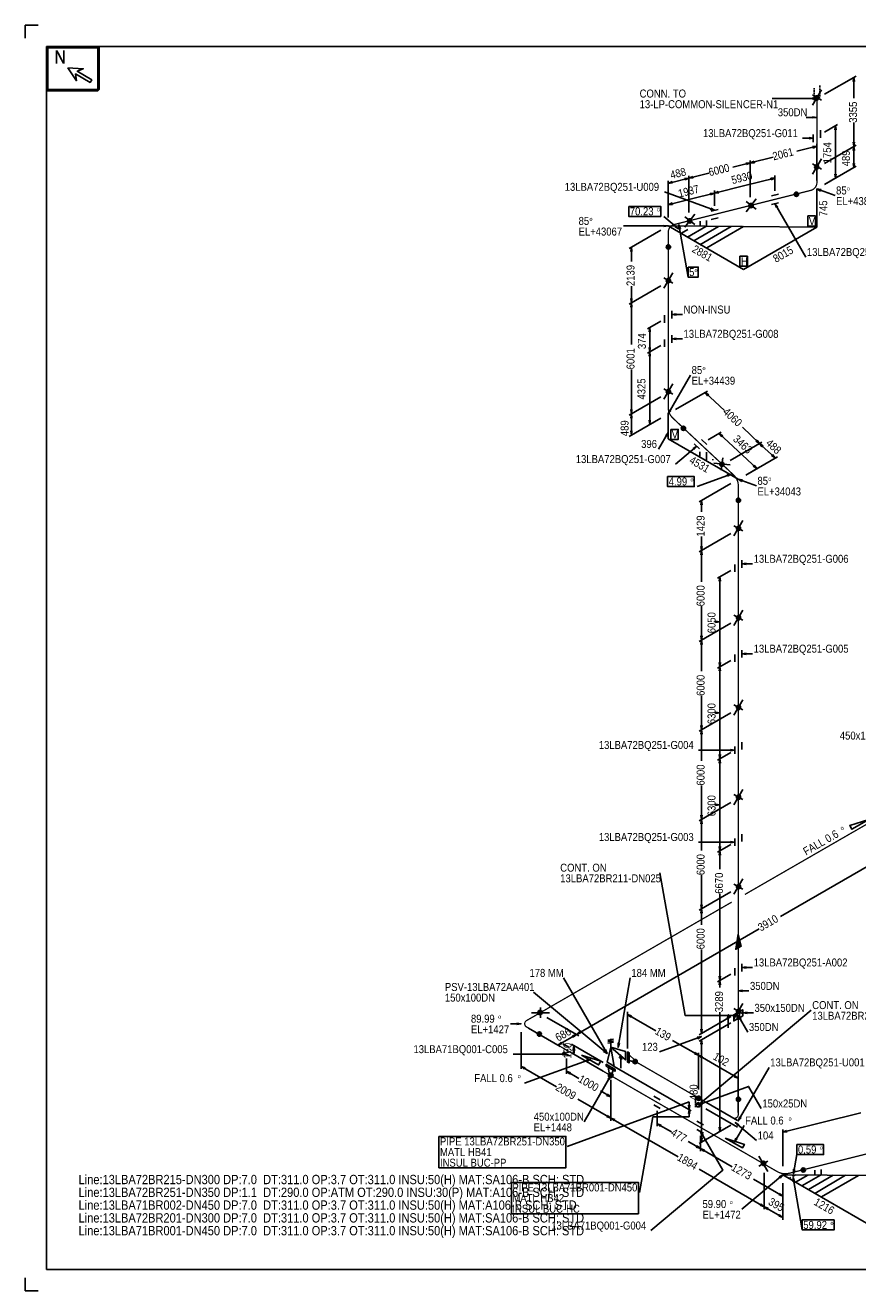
# Model space of a CAD drawing. Extents: x 0 to 841, y 0 to 594.
# Tile 1 of 2: x 0 to 391, y 0 to 594. Entities that reach past the tile are written whole.
import ezdxf

# ---------------------------------------------------------------- set-up
doc = ezdxf.new("R2010")
doc.units = 0
doc.linetypes.add('GT100', pattern=[1, 0.666667, -0.333333])
doc.styles.add('ARIAL', font='arial.ttf')

msp = doc.modelspace()

# ---------------------------------------------------------------- linework, layer by layer
at = {"color": 2}
for centre, radius in [((371.49, 559.93), 0.85), ((371.49, 559.93), 0.7), ((371.49, 559.93), 0.55), ((371.49, 559.93), 0.4), ((371.49, 559.93), 0.25), ((371.49, 527.53), 0.85), ((371.49, 527.53), 0.7), ((371.49, 527.53), 0.55), ((371.49, 527.53), 0.4), ((371.49, 527.53), 0.25), ((362, 514.71), 0.85), ((362, 514.71), 0.7), ((362, 514.71), 0.55), ((362, 514.71), 0.4), ((362, 514.71), 0.25), ((340.69, 509.36), 0.85), ((340.69, 509.36), 0.7), ((340.69, 509.36), 0.55), ((340.69, 509.36), 0.4), ((340.69, 509.36), 0.25), ((311.89, 502.16), 0.85), ((311.89, 502.16), 0.7), ((311.89, 502.16), 0.55), ((311.89, 502.16), 0.4), ((311.89, 502.16), 0.25), ((301.89, 489.96), 0.85), ((301.89, 489.96), 0.7), ((301.89, 489.96), 0.55), ((301.89, 489.96), 0.4), ((301.89, 489.96), 0.25), ((301.91, 474.17), 0.85), ((301.91, 474.17), 0.7), ((301.91, 474.17), 0.55), ((301.91, 474.17), 0.4), ((301.91, 474.17), 0.25), ((301.91, 422.07), 0.85), ((301.91, 422.07), 0.7), ((301.91, 422.07), 0.55), ((301.91, 422.07), 0.4), ((301.91, 422.07), 0.25), ((308.93, 404.81), 0.85), ((308.93, 404.81), 0.7), ((308.93, 404.81), 0.55), ((308.93, 404.81), 0.4), ((308.93, 404.81), 0.25), ((326.99, 387.91), 0.85), ((326.99, 387.91), 0.7), ((326.99, 387.91), 0.55), ((326.99, 387.91), 0.4), ((326.99, 387.91), 0.25), ((334.79, 371.06), 0.85), ((334.79, 371.06), 0.7), ((334.79, 371.06), 0.55), ((334.79, 371.06), 0.4), ((334.79, 371.06), 0.25), ((334.81, 357.87), 0.85), ((334.81, 357.87), 0.7), ((334.81, 357.87), 0.55), ((334.81, 357.87), 0.4), ((334.81, 357.87), 0.25), ((334.81, 315.87), 0.85), ((334.81, 315.87), 0.7), ((334.81, 315.87), 0.55), ((334.81, 315.87), 0.4), ((334.81, 315.87), 0.25), ((334.81, 273.77), 0.85), ((334.81, 273.77), 0.7), ((334.81, 273.77), 0.55), ((334.81, 273.77), 0.4), ((334.81, 273.77), 0.25), ((334.81, 231.67), 0.85), ((334.81, 231.67), 0.7), ((334.81, 231.67), 0.55), ((334.81, 231.67), 0.4), ((334.81, 231.67), 0.25), ((334.81, 189.67), 0.85), ((334.81, 189.67), 0.7), ((334.81, 189.67), 0.55), ((334.81, 189.67), 0.4), ((334.81, 189.67), 0.25), ((241.64, 130.59), 0.85), ((241.64, 130.59), 0.7), ((241.64, 130.59), 0.55), ((241.64, 130.59), 0.4), ((241.64, 130.59), 0.25), ((334.81, 131.17), 0.85), ((334.81, 131.17), 0.7), ((334.81, 131.17), 0.55), ((334.81, 131.17), 0.4), ((334.81, 131.17), 0.25), ((241.31, 120.46), 0.85), ((241.31, 120.46), 0.7), ((241.31, 120.46), 0.55), ((241.31, 120.46), 0.4), ((241.31, 120.46), 0.25), ((286.29, 107.54), 0.85), ((286.29, 107.54), 0.7), ((286.29, 107.54), 0.55), ((286.29, 107.54), 0.4), ((286.29, 107.54), 0.25), ((274.71, 101.16), 0.85), ((274.71, 101.16), 0.7), ((274.89, 101.06), 0.85), ((274.71, 101.16), 0.55), ((274.89, 101.06), 0.7), ((274.71, 101.16), 0.4), ((274.89, 101.06), 0.55), ((274.71, 101.16), 0.25), ((274.89, 101.06), 0.4), ((274.89, 101.06), 0.25), ((316.09, 90.34), 0.85), ((316.09, 90.34), 0.85), ((316.09, 90.34), 0.7), ((316.09, 90.34), 0.7), ((316.09, 90.34), 0.55), ((316.09, 90.34), 0.55), ((316.09, 90.34), 0.4), ((316.09, 90.34), 0.4), ((316.09, 90.34), 0.25), ((316.09, 90.34), 0.25), ((334.79, 89.86), 0.85), ((334.79, 89.86), 0.7), ((334.79, 89.86), 0.55), ((334.79, 89.86), 0.4), ((334.79, 89.86), 0.25), ((346.56, 59.74), 0.85), ((346.56, 59.74), 0.7), ((346.56, 59.74), 0.55), ((346.56, 59.74), 0.4), ((346.56, 59.74), 0.25), ((365.2, 56.67), 0.85), ((365.2, 56.67), 0.7), ((365.2, 56.67), 0.55), ((365.2, 56.67), 0.4), ((365.2, 56.67), 0.25)]:
    msp.add_circle(centre, radius, dxfattribs=at)
at = {"layer": 'ARROW', "color": 7}
for p, q in [((388.6, 567.6), (389.2, 567.6)), ((369.6, 559.9), (369.6, 559.3)), ((369.6, 551.1), (369.6, 550.5)), ((367.9, 541.3), (367.9, 540.7)), ((380, 544.9), (380.6, 544.9)), ((369.6, 537.1), (369.8, 536.4)), ((389.2, 539.2), (388.6, 539.2)), ((388.6, 535.2), (389.2, 535.2)), ((338.3, 529.3), (338.5, 528.6)), ((342.3, 529.5), (342.1, 530.2)), ((389.2, 529.2), (388.6, 529.2)), ((313.5, 522.4), (313.3, 523)), ((380.6, 524.2), (380, 524.2)), ((303.8, 520), (303.6, 520.7)), ((309.5, 522.1), (309.7, 521.4)), ((349.9, 522.2), (350.1, 521.5)), ((373.3, 516.2), (373.6, 516.9)), ((321.5, 515.1), (321.7, 514.4)), ((325.5, 515.3), (325.3, 516)), ((303.8, 509.9), (303.6, 510.6)), ((321.8, 508.2), (321.5, 507.6)), ((352.6, 508.4), (353.2, 508.8)), ((299.8, 500.1), (299.8, 499.5)), ((305.3, 500), (304.9, 499.5)), ((306.8, 498.4), (307.5, 498.5)), ((284.2, 487.8), (284.8, 487.8)), ((284.8, 465.7), (284.2, 465.7)), ((284.2, 461.7), (284.8, 461.7)), ((305.5, 457.9), (305.5, 458.5)), ((292.8, 450.1), (293.4, 450.1)), ((305.5, 446.5), (305.5, 447.1)), ((293.4, 442.7), (292.8, 442.7)), ((292.8, 438.7), (293.4, 438.7)), ((320.3, 420), (320.8, 420.5)), ((284.8, 413.6), (284.2, 413.6)), ((303.1, 413.1), (302.5, 413.5)), ((284.2, 409.6), (284.8, 409.6)), ((293.4, 408.6), (292.8, 408.6)), ((284.8, 403.6), (284.2, 403.6)), ((300.5, 401.4), (301.1, 401)), ((326.9, 400.8), (327.4, 401.3)), ((343.5, 399.3), (343, 398.8)), ((313.5, 395.4), (313.9, 394.9)), ((345.8, 396.1), (346.3, 396.6)), ((350.8, 392.5), (350.3, 392)), ((342.2, 387.5), (341.7, 387)), ((329.4, 383), (329.7, 382.3)), ((336.4, 379.9), (336.7, 380.6)), ((317.1, 368.9), (317.7, 368.9)), ((317.7, 349.4), (317.1, 349.4)), ((317.1, 345.4), (317.7, 345.4)), ((338.4, 340.9), (338.4, 341.5)), ((325.7, 333.1), (326.3, 333.1)), ((324, 314.3), (324, 313.7)), ((317.7, 307.4), (317.1, 307.4)), ((317.1, 303.4), (317.7, 303.4)), ((338.4, 298.7), (338.4, 299.3)), ((326.3, 294.9), (325.7, 294.9)), ((325.7, 290.9), (326.3, 290.9)), ((324, 271.6), (324, 271)), ((317.7, 265.3), (317.1, 265.3)), ((317.1, 261.3), (317.7, 261.3)), ((326.3, 251.7), (325.7, 251.7)), ((331, 254.1), (331, 253.5)), ((325.7, 247.7), (326.3, 247.7)), ((324, 228.4), (324, 227.8)), ((317.7, 223.2), (317.1, 223.2)), ((317.1, 219.2), (317.7, 219.2)), ((326.3, 208.5), (325.7, 208.5)), ((331, 210.9), (331, 210.3)), ((325.7, 204.5), (326.3, 204.5)), ((317.7, 181.2), (317.1, 181.2)), ((317.1, 177.2), (317.7, 177.2)), ((338.4, 151.4), (338.4, 152)), ((326.3, 147.6), (325.7, 147.6)), ((325.7, 143.6), (326.3, 143.6)), ((336.7, 140.4), (336.7, 141)), ((338.8, 130.1), (338.8, 130.7)), ((230.7, 125.6), (230.7, 125)), ((284.2, 128.4), (284.6, 129)), ((332.7, 129.5), (332.7, 128.9)), ((335.4, 127.3), (336, 127.7)), ((256.8, 119.6), (257.2, 119)), ((260.6, 121), (260.2, 121.6)), ((315.4, 119), (315.7, 118.3)), ((317.7, 122.7), (317.1, 122.7)), ((251.9, 116), (251.5, 116.6)), ((257.2, 113.1), (257.8, 113.1)), ((257.8, 113), (257.2, 113)), ((272.4, 113.2), (271.8, 112.8)), ((279, 116.2), (278.3, 116.3)), ((317.1, 115.8), (317.7, 115.8)), ((252, 111.3), (252, 110.7)), ((263.4, 108.4), (263.7, 107.7)), ((271.8, 112.8), (271.4, 112.3)), ((314.5, 111.8), (314.1, 111.2)), ((317.5, 109.2), (317.9, 109.8)), ((234.2, 104), (234.6, 104.6)), ((255.5, 101.7), (255.9, 102.3)), ((333.2, 101), (332.8, 100.4)), ((273.5, 99.5), (274.1, 99.1)), ((273.3, 92.3), (272.9, 91.7)), ((311.9, 87.1), (311.3, 87.1)), ((318, 87.7), (317.7, 88.3)), ((273.3, 82.3), (272.9, 81.7)), ((276.3, 79.7), (276.7, 80.3)), ((298.1, 77.1), (298.5, 77.7)), ((311.3, 83.1), (311.9, 83.1)), ((334.6, 77.4), (335, 77.9)), ((336, 81.2), (335.4, 81.6)), ((317.7, 71.7), (317.1, 71.7)), ((317.6, 72.8), (318.2, 73.2)), ((326.3, 76.7), (325.7, 76.7)), ((334.2, 71.2), (333.6, 71.6)), ((357.6, 74.5), (357.4, 75.2)), ((315.4, 68), (315, 67.4)), ((318.4, 65.4), (318.8, 66)), ((361.3, 56.9), (360.6, 57)), ((353.9, 53.4), (354.3, 52.9)), ((360.4, 51.1), (361.1, 51.2)), ((354.1, 45.7), (353.7, 45.1)), ((345.4, 40.7), (345, 40.1)), ((348.4, 38.1), (348.8, 38.7)), ((354.1, 35.7), (353.7, 35.1))]:
    msp.add_line(p, q, dxfattribs=at)
at = {"layer": 'ELBO', "color": 3, "const_width": 0.6, "flags": 128}
for points in [[(368.7, 516.5, 0.343471), (371.6, 520.2)], [(301.8, 496.8, -0.345189), (304.7, 500.5)], [(304, 409.6, -0.205729), (301.8, 414.6)], [(334.7, 377.9, 0.210278), (332.5, 382.9)], [(235.3, 123.8, -0.57736), (235.3, 126.8)], [(332.1, 81.2, 0.577127), (334.7, 82.7)], [(358.5, 55.1, -0.196871), (353, 55.9)]]:
    msp.add_lwpolyline(points, format="xyb", dxfattribs=at)
at = {"layer": 'FALL', "color": 2, "flags": 128}
for points in [[(396, 221.2), (388, 216.6), (387, 218.3), (396, 221.2)], [(261.1, 110.6), (269.1, 106), (270.1, 107.7), (261.1, 110.6)], [(328.6, 71.6), (336.6, 67), (337.6, 68.7), (328.6, 71.6)]]:
    msp.add_lwpolyline(points, dxfattribs=at)
at = {"layer": 'FLAN', "color": 2, "flags": 128}
for points in [[(282.7, 109.7), (282.7, 107.3), (283.4, 106.9), (283.4, 111.7), (282.7, 112.1), (282.7, 109.7)], [(274.8, 104.2), (276.9, 103), (276.9, 103.9), (272.7, 106.3), (272.7, 105.4), (274.8, 104.2)]]:
    msp.add_lwpolyline(points, dxfattribs=at)
at = {"layer": 'GT_1', "flags": 128}
for points in [[(0, 588), (0, 594), (6, 594)], [(389.2, 567.6), (388.9, 569.6), (388.6, 567.6)], [(369.6, 559.3), (371.6, 559.6), (369.6, 559.9)], [(369.6, 550.5), (371.6, 550.8), (369.6, 551.1)], [(367.9, 540.7), (369.9, 541), (367.9, 541.3)], [(369.8, 536.4), (371.6, 537.2), (369.6, 537.1)], [(338.5, 528.6), (340.3, 529.4), (338.3, 529.3)], [(342.1, 530.2), (340.3, 529.4), (342.3, 529.5)], [(313.3, 523), (311.5, 522.2), (313.5, 522.4)], [(303.6, 520.7), (301.8, 519.8), (303.8, 520)], [(309.7, 521.4), (311.5, 522.2), (309.5, 522.1)], [(373.6, 516.9), (371.6, 517.2), (373.3, 516.2)], [(321.5, 507.6), (323.5, 507.2), (321.8, 508.2)], [(353.2, 508.8), (351.9, 510.3), (352.6, 508.4)], [(299.8, 499.5), (301.8, 499.8), (299.8, 500.1)], [(304.9, 499.5), (306.6, 498.5), (305.3, 500)], [(307.5, 498.5), (306.8, 500.4), (306.8, 498.4)], [(284.8, 487.8), (284.5, 489.8), (284.2, 487.8)], [(284.2, 465.7), (284.5, 463.7), (284.8, 465.7)], [(284.8, 461.7), (284.5, 463.7), (284.2, 461.7)], [(305.5, 458.5), (303.5, 458.2), (305.5, 457.9)], [(305.5, 447.1), (303.5, 446.8), (305.5, 446.5)], [(320.8, 420.5), (319.1, 421.6), (320.3, 420)], [(284.2, 413.6), (284.5, 411.6), (284.8, 413.6)], [(284.8, 409.6), (284.5, 411.6), (284.2, 409.6)], [(302.5, 413.5), (301.8, 411.6), (303.1, 413.1)], [(284.2, 403.6), (284.5, 401.6), (284.8, 403.6)], [(301.1, 401), (301.8, 402.9), (300.5, 401.4)], [(343, 398.8), (344.7, 397.7), (343.5, 399.3)], [(313.9, 394.9), (315.2, 396.4), (313.5, 395.4)], [(346.3, 396.6), (344.7, 397.7), (345.8, 396.1)], [(350.3, 392), (352, 390.9), (350.8, 392.5)], [(329.7, 382.3), (331.4, 383.3), (329.4, 383)], [(336.7, 380.6), (334.7, 380.9), (336.4, 379.9)], [(317.7, 368.9), (317.4, 370.9), (317.1, 368.9)], [(317.1, 349.4), (317.4, 347.4), (317.7, 349.4)], [(317.7, 345.4), (317.4, 347.4), (317.1, 345.4)], [(338.4, 341.5), (336.4, 341.2), (338.4, 340.9)], [(317.1, 307.4), (317.4, 305.4), (317.7, 307.4)], [(317.7, 303.4), (317.4, 305.4), (317.1, 303.4)], [(338.4, 299.3), (336.4, 299), (338.4, 298.7)], [(317.1, 265.3), (317.4, 263.3), (317.7, 265.3)], [(317.7, 261.3), (317.4, 263.3), (317.1, 261.3)], [(331, 253.5), (333, 253.8), (331, 254.1)], [(317.1, 223.2), (317.4, 221.2), (317.7, 223.2)], [(317.7, 219.2), (317.4, 221.2), (317.1, 219.2)], [(331, 210.3), (333, 210.6), (331, 210.9)], [(334.7, 129.2), (309.7, 129.2), (297.9, 196.2)], [(317.1, 181.2), (317.4, 179.2), (317.7, 181.2)], [(317.7, 177.2), (317.4, 179.2), (317.1, 177.2)], [(338.4, 152), (336.4, 151.7), (338.4, 151.4)], [(325.7, 147.6), (326, 145.6), (326.3, 147.6)], [(326.3, 143.6), (326, 145.6), (325.7, 143.6)], [(336.7, 141), (334.7, 140.7), (336.7, 140.4)], [(338.8, 130.7), (336.8, 130.4), (338.8, 130.1)], [(230.7, 125), (232.7, 125.3), (230.7, 125.6)], [(284.6, 129), (282.7, 129.7), (284.2, 128.4)], [(332.7, 128.9), (334.7, 129.2), (332.7, 129.5)], [(336, 127.7), (334.7, 129.2), (335.4, 127.3)], [(315.7, 118.3), (317.4, 119.3), (315.4, 119)], [(317.1, 122.7), (317.4, 120.7), (317.7, 122.7)], [(271.8, 112.8), (273.1, 111.3), (272.4, 113.2)], [(278.3, 116.3), (278.3, 114.3), (279, 116.2)], [(252, 110.7), (254, 111), (252, 111.3)], [(263.7, 107.7), (265.4, 108.7), (263.4, 108.4)], [(271.4, 112.3), (273.1, 111.3), (271.8, 112.8)], [(234.6, 104.6), (232.7, 105.3), (234.2, 104)], [(255.9, 102.3), (254, 103), (255.5, 101.7)], [(274.1, 99.1), (274.8, 101), (273.5, 99.5)], [(316, 87.3), (339.5, 95.9), (345.5, 85.5)], [(272.9, 91.7), (274.8, 91), (273.3, 92.3)], [(311.3, 87.1), (311.6, 85.1), (311.9, 87.1)], [(317.7, 88.3), (316, 87.3), (318, 87.7)], [(272.9, 81.7), (274.8, 81), (273.3, 82.3)], [(276.7, 80.3), (274.8, 81), (276.3, 79.7)], [(298.5, 77.7), (296.6, 78.4), (298.1, 77.1)], [(335, 77.9), (333.3, 78.9), (334.6, 77.4)], [(335.4, 81.6), (334.7, 79.7), (336, 81.2)], [(316.9, 74.7), (327.4, 56.5), (293.7, 28.2)], [(318.2, 73.2), (316.9, 74.7), (317.6, 72.8)], [(325.7, 76.7), (326, 74.7), (326.3, 76.7)], [(333.6, 71.6), (332.9, 69.7), (334.2, 71.2)], [(357.4, 75.2), (355.6, 74.4), (357.6, 74.5)], [(315, 67.4), (316.9, 66.7), (315.4, 68)], [(318.8, 66), (316.9, 66.7), (318.4, 65.4)], [(354.3, 52.9), (355.6, 54.4), (353.9, 53.4)], [(360.6, 57), (360.6, 55), (361.3, 56.9)], [(361.1, 51.2), (360.4, 53.1), (360.4, 51.1)], [(353.7, 45.1), (355.6, 44.4), (354.1, 45.7)], [(6, 0), (0, 0), (0, 6)]]:
    msp.add_lwpolyline(points, dxfattribs=at)
at = {"layer": 'GT_1', "color": 2, "flags": 128}
for points in [[(380.6, 544.9), (380.3, 546.9), (380, 544.9)], [(388.6, 539.2), (388.9, 537.2), (389.2, 539.2)], [(389.2, 535.2), (388.9, 537.2), (388.6, 535.2)], [(388.6, 529.2), (388.9, 527.2), (389.2, 529.2)], [(380, 524.2), (380.3, 522.2), (380.6, 524.2)], [(350.1, 521.5), (351.9, 522.3), (349.9, 522.2)], [(321.7, 514.4), (323.5, 515.2), (321.5, 515.1)], [(325.3, 516), (323.5, 515.2), (325.5, 515.3)], [(303.6, 510.6), (301.8, 509.8), (303.8, 509.9)], [(293.4, 450.1), (293.1, 452.1), (292.8, 450.1)], [(292.8, 442.7), (293.1, 440.7), (293.4, 442.7)], [(293.4, 438.7), (293.1, 440.7), (292.8, 438.7)], [(292.8, 408.6), (293.1, 406.6), (293.4, 408.6)], [(327.4, 401.3), (325.7, 402.4), (326.9, 400.8)], [(341.7, 387), (343.4, 385.9), (342.2, 387.5)], [(326.3, 333.1), (326, 335.1), (325.7, 333.1)], [(324, 313.7), (326, 314), (324, 314.3)], [(325.7, 294.9), (326, 292.9), (326.3, 294.9)], [(326.3, 290.9), (326, 292.9), (325.7, 290.9)], [(324, 271), (326, 271.3), (324, 271.6)], [(325.7, 251.7), (326, 249.7), (326.3, 251.7)], [(326.3, 247.7), (326, 249.7), (325.7, 247.7)], [(324, 227.8), (326, 228.1), (324, 228.4)], [(325.7, 208.5), (326, 206.5), (326.3, 208.5)], [(326.3, 204.5), (326, 206.5), (325.7, 204.5)], [(257.2, 119), (258.7, 120.3), (256.8, 119.6)], [(260.2, 121.6), (258.7, 120.3), (260.6, 121)], [(251.5, 116.6), (250, 115.3), (251.9, 116)], [(257.8, 113.1), (257.5, 115.1), (257.2, 113.1)], [(257.2, 113), (257.5, 111), (257.8, 113)], [(317.7, 115.8), (317.4, 117.8), (317.1, 115.8)], [(314.1, 111.2), (316, 110.5), (314.5, 111.8)], [(317.9, 109.8), (316, 110.5), (317.5, 109.2)], [(332.8, 100.4), (334.7, 99.7), (333.2, 101)], [(311.9, 83.1), (311.6, 85.1), (311.3, 83.1)], [(311.6, 81.6), (294.6, 81.6), (288.3, 46.1)], [(317.1, 71.7), (317.4, 69.7), (317.7, 71.7)], [(345, 40.1), (346.9, 39.4), (345.4, 40.7)], [(348.8, 38.7), (346.9, 39.4), (348.4, 38.1)], [(353.7, 35.1), (355.6, 34.4), (354.1, 35.7)]]:
    msp.add_lwpolyline(points, dxfattribs=at)
at = {"layer": 'OLET', "color": 2, "flags": 128}
msp.add_lwpolyline([(316, 90.5), (314.6, 91.3), (314.6, 88.1), (317.4, 86.5), (317.4, 89.7), (316, 90.5)], dxfattribs=at)
at = {"layer": 'PIPE', "color": 3, "const_width": 0.6, "flags": 128}
for points in [[(371.6, 541.9), (371.6, 559.6)], [(371.6, 527.2), (371.6, 541.9)], [(371.6, 520.2), (371.6, 527.2)], [(361.9, 514.8), (368.7, 516.5)], [(340.3, 509.4), (351.9, 512.3)], [(351.9, 512.3), (361.9, 514.8)], [(311.5, 502.2), (323.5, 505.2)], [(323.5, 505.2), (340.3, 509.4)], [(304.7, 500.5), (311.5, 502.2)], [(301.8, 489.8), (301.8, 496.8)], [(301.8, 473.7), (301.8, 489.8)], [(301.8, 457.1), (301.8, 473.7)], [(301.8, 445.7), (301.8, 457.1)], [(301.8, 421.6), (301.8, 445.7)], [(301.8, 414.6), (301.8, 421.6)], [(309.1, 404.8), (304, 409.6)], [(317, 397.4), (309.1, 404.8)], [(327.4, 387.7), (317, 397.4)], [(332.5, 382.9), (327.4, 387.7)], [(334.7, 370.9), (334.7, 377.9)], [(334.7, 357.4), (334.7, 370.9)], [(334.7, 340.1), (334.7, 357.4)], [(334.7, 315.4), (334.7, 340.1)], [(334.7, 297.9), (334.7, 315.4)], [(334.7, 273.3), (334.7, 297.9)], [(334.7, 254.7), (334.7, 273.3)], [(334.7, 231.2), (334.7, 254.7)], [(337.8, 186), (421.9, 234.5)], [(334.7, 211.5), (334.7, 231.2)], [(334.7, 189.2), (334.7, 211.5)], [(334.7, 167.4), (334.7, 189.2)], [(241.4, 130.3), (331.6, 182.4)], [(334.7, 150.6), (334.7, 161)], [(334.7, 130.7), (334.7, 150.6)], [(235.3, 126.8), (241.4, 130.3)], [(334.7, 89.7), (334.7, 127.8)], [(241.4, 120.3), (235.3, 123.8)], [(254, 113), (241.4, 120.3)], [(274.8, 101), (254, 113)], [(286.2, 107.7), (316, 90.5)], [(296.6, 88.4), (274.8, 101)], [(316, 90.5), (332.1, 81.2)], [(334.7, 82.7), (334.7, 89.7)], [(316.9, 76.7), (296.6, 88.4)], [(346.9, 59.4), (316.9, 76.7)], [(429.1, 72.7), (365.3, 56.8)], [(353, 55.9), (346.9, 59.4)], [(365.3, 56.8), (358.5, 55.1)]]:
    msp.add_lwpolyline(points, dxfattribs=at)
at = {"layer": 'PL10', "color": 7, "flags": 128}
msp.add_lwpolyline([(334.7, 127.8), (335.2, 128.1), (335.2, 131), (334.2, 130.4), (334.2, 127.5), (336.8, 129), (336.8, 131.9), (332.6, 129.5), (332.6, 126.6), (334.7, 127.8)], dxfattribs=at)
at = {"layer": 'PL16', "flags": 128}
msp.add_lwpolyline([(34, 583.2), (34, 563.2), (10, 563.2), (10, 583.4), (34.2, 583.4), (34.2, 563.4), (10.2, 563.4), (10.2, 583.6), (34.4, 583.6), (34.4, 563.6), (10.4, 563.6), (10.4, 583.8), (34.6, 583.8), (34.6, 563.8), (10.6, 563.8), (10.6, 584)], dxfattribs=at)
at = {"layer": 'PL2', "color": 7, "flags": 128}
for points in [[(375.1, 561.6), (390, 570.2)], [(388.9, 569.6), (388.9, 559.8)], [(371.6, 559.6), (350.6, 559.6)], [(369.5, 556.5), (373.7, 563.7)], [(373.7, 558.9), (369.5, 561.3)], [(371.6, 550.8), (366.6, 550.8)], [(375.1, 543.9), (381.3, 547.5)], [(380.3, 546.9), (380.3, 534.6)], [(388.9, 537.2), (388.9, 548.3)], [(369.9, 541), (364.9, 541)], [(369.9, 539.2), (369.9, 542.7)], [(373.3, 544.7), (373.3, 541.2)], [(371.6, 537.2), (362.2, 534.9)], [(371.6, 521.2), (371.6, 538.4)], [(375.1, 529.2), (390, 537.8)], [(375.1, 529.2), (390, 537.8)], [(380.3, 522.2), (380.3, 534.6)], [(388.9, 537.2), (388.9, 532.2)], [(340.3, 529.4), (332.1, 527.4)], [(340.3, 529.4), (351, 532.1)], [(340.3, 513.4), (340.3, 530.6)], [(340.3, 513.4), (340.3, 530.6)], [(369.5, 524.1), (373.7, 531.3)], [(373.7, 526.5), (369.5, 528.9)], [(388.9, 527.2), (388.9, 532.2)], [(311.5, 522.2), (320.9, 524.6)], [(311.5, 506.2), (311.5, 523.4)], [(311.5, 506.2), (311.5, 523.4)], [(351.9, 516.3), (351.9, 523.5)], [(375.1, 519.2), (390, 527.8)], [(375.1, 519.2), (381.3, 522.8)], [(301.8, 503.8), (301.8, 521)], [(301.8, 519.8), (302.9, 520.1)], [(311.5, 522.2), (302.9, 520.1)], [(323.5, 515.2), (337.7, 518.8)], [(351.9, 522.3), (337.7, 518.8)], [(371.6, 517.2), (380.1, 514.1)], [(371.6, 499.2), (371.6, 517.2)], [(323.5, 507.2), (300, 515.8)], [(301.8, 509.8), (312.7, 512.5)], [(301.8, 503.8), (301.8, 511)], [(323.5, 515.2), (312.7, 512.5)], [(323.5, 509.2), (323.5, 516.4)], [(323.5, 509.2), (323.5, 516.4)], [(338.4, 506.5), (343.1, 512.5)], [(338.4, 511.3), (343.1, 507.7)], [(353.6, 514.7), (350.3, 513.9)], [(309.6, 499.3), (314.3, 505.3)], [(325.2, 507.6), (321.9, 506.8)], [(350.3, 509.9), (353.6, 510.7)], [(351.9, 510.3), (366.4, 485.2)], [(301.8, 499.8), (280.8, 499.8)], [(306.6, 498.5), (299.7, 504.3)], [(301.8, 499.8), (337.2, 479.3)], [(301.8, 499.8), (371.6, 499.2)], [(306.8, 500.4), (311.1, 475.8)], [(309.6, 504.1), (314.3, 500.5)], [(319.5, 499.6), (310.8, 494.6)], [(325.4, 499.6), (313.8, 492.9)], [(331.3, 499.5), (316.6, 491)], [(316.8, 502), (316.8, 499.7)], [(319.8, 502.3), (319.8, 499.6)], [(337.2, 499.5), (319.9, 489.5)], [(321.9, 502.8), (325.2, 503.6)], [(337.2, 479.3), (371.6, 499.2)], [(298.3, 497.8), (283.4, 489.2)], [(305.1, 498.2), (304.8, 498.1)], [(311, 498.2), (308, 496.4)], [(284.5, 489.8), (284.5, 483.2)], [(299.7, 470.6), (303.9, 477.8)], [(303.9, 473), (299.7, 475.4)], [(298.3, 471.7), (283.4, 463.1)], [(298.3, 471.7), (283.4, 463.1)], [(284.5, 463.7), (284.5, 471.6)], [(284.5, 463.7), (284.5, 444.1)], [(300.1, 457.9), (300.1, 454.4)], [(303.5, 456.4), (303.5, 459.9)], [(303.5, 458.2), (308.5, 458.2)], [(298.3, 455.1), (292.1, 451.5)], [(293.1, 452.1), (293.1, 446.4)], [(293.1, 440.7), (293.1, 446.4)], [(300.1, 446.5), (300.1, 443)], [(303.5, 445), (303.5, 448.5)], [(303.5, 446.8), (308.5, 446.8)], [(298.3, 443.7), (292.1, 440.1)], [(298.3, 443.7), (292.1, 440.1)], [(293.1, 440.7), (293.1, 423.7)], [(284.5, 411.6), (284.5, 432.5)], [(301.8, 411.6), (312.3, 429.8)], [(293.1, 406.6), (293.1, 423.7)], [(299.7, 418.5), (303.9, 425.7)], [(303.9, 420.9), (299.7, 423.3)], [(305.3, 413.6), (320.2, 422.2)], [(298.3, 419.6), (283.4, 411)], [(298.3, 419.6), (283.4, 411)], [(319.1, 421.6), (328.2, 413.2)], [(284.5, 411.6), (284.5, 402.7)], [(301.8, 399.9), (301.8, 411.6)], [(298.3, 409.6), (283.4, 401)], [(298.3, 409.6), (292.1, 406)], [(344.7, 397.7), (336.6, 405.3)], [(284.5, 401.6), (284.5, 402.7)], [(301.8, 402.9), (297.3, 395.1)], [(334.7, 380.9), (301.8, 399.9)], [(317.4, 399.6), (320, 397.2)], [(320.5, 399.4), (326.7, 403)], [(325.7, 402.4), (334.5, 394.2)], [(330.9, 389.7), (345.8, 398.3)], [(330.9, 389.7), (345.8, 398.3)], [(315.2, 396.4), (305.2, 388)], [(316.5, 395.2), (314, 397.6)], [(316.7, 391.8), (316.7, 393.8)], [(319.7, 390.1), (319.7, 393.6)], [(343.4, 385.9), (334.5, 394.2)], [(344.7, 397.7), (345.5, 396.9)], [(352, 390.9), (345.5, 396.9)], [(322.7, 389.8), (322.7, 390.3)], [(330.9, 387.6), (323.2, 388.5)], [(326.7, 385.2), (327.4, 390.9)], [(338.2, 382.9), (353.1, 391.5)], [(338.2, 382.9), (344.4, 386.5)], [(331.4, 383.3), (315.4, 377.5)], [(334.7, 380.9), (343.2, 377.8)], [(331.2, 378.9), (316.3, 370.3)], [(317.4, 370.9), (317.4, 365.6)], [(332.6, 354.3), (336.8, 361.5)], [(336.8, 356.7), (332.6, 359.1)], [(331.2, 355.4), (316.3, 346.8)], [(331.2, 355.4), (316.3, 346.8)], [(317.4, 347.4), (317.4, 354)], [(317.4, 347.4), (317.4, 332.8)], [(333, 340.9), (333, 337.4)], [(336.4, 339.4), (336.4, 342.9)], [(336.4, 341.2), (341.4, 341.2)], [(331.2, 338.1), (325, 334.5)], [(326, 335.1), (326, 314)], [(317.4, 305.4), (317.4, 321.3)], [(332.6, 312.3), (336.8, 319.5)], [(336.8, 314.7), (332.6, 317.1)], [(331.2, 313.4), (316.3, 304.8)], [(331.2, 313.4), (316.3, 304.8)], [(326, 292.9), (326, 314)], [(317.4, 305.4), (317.4, 290.8)], [(333, 298.7), (333, 295.2)], [(336.4, 297.2), (336.4, 300.7)], [(336.4, 299), (341.4, 299)], [(331.2, 295.9), (325, 292.3)], [(331.2, 295.9), (325, 292.3)], [(326, 292.9), (326, 271.3)], [(317.4, 263.3), (317.4, 279.2)], [(332.6, 270.2), (336.8, 277.4)], [(336.8, 272.6), (332.6, 275)], [(331.2, 271.3), (316.3, 262.7)], [(331.2, 271.3), (316.3, 262.7)], [(326, 249.7), (326, 271.3)], [(317.4, 263.3), (317.4, 248.7)], [(333, 255.5), (333, 252)], [(336.4, 254), (336.4, 257.5)], [(333, 253.8), (316, 253.8)], [(331.2, 252.7), (325, 249.1)], [(331.2, 252.7), (325, 249.1)], [(326, 249.7), (326, 228.1)], [(317.4, 221.2), (317.4, 237.1)], [(332.6, 228.1), (336.8, 235.3)], [(336.8, 230.5), (332.6, 232.9)], [(331.2, 229.2), (316.3, 220.6)], [(331.2, 229.2), (316.3, 220.6)], [(326, 206.5), (326, 228.1)], [(317.4, 221.2), (317.4, 206.6)], [(439.2, 224.5), (354.5, 175.6)], [(336.4, 210.8), (336.4, 214.3)], [(333, 210.6), (316, 210.6)], [(331.2, 209.5), (325, 205.9)], [(331.2, 209.5), (325, 205.9)], [(333, 212.3), (333, 208.8)], [(326, 206.5), (326, 197.9)], [(317.4, 179.2), (317.4, 195.1)], [(332.6, 186.1), (336.8, 193.3)], [(336.8, 188.5), (332.6, 190.9)], [(331.2, 187.2), (316.3, 178.6)], [(331.2, 187.2), (316.3, 178.6)], [(326, 145.6), (326, 186.3)], [(317.4, 179.2), (317.4, 171.8)], [(258.7, 120.3), (344.5, 169.8)], [(317.4, 120.7), (317.4, 160.2)], [(331.2, 148.6), (325, 145)], [(331.2, 148.6), (325, 145)], [(333, 151.4), (333, 147.9)], [(336.4, 149.9), (336.4, 153.4)], [(336.4, 151.7), (341.4, 151.7)], [(273.1, 111.3), (252.6, 146.8)], [(278.3, 114.3), (284, 146.8)], [(326, 145.6), (326, 142.3)], [(273.1, 111.3), (238.6, 140.2)], [(334.7, 140.7), (339.7, 140.7)], [(241.8, 128.1), (241.8, 132.9)], [(282.7, 113.7), (282.7, 130.9)], [(316, 87.3), (368.9, 131.7)], [(326, 74.7), (326, 130.7)], [(332.6, 127.6), (336.8, 134.8)], [(336.8, 130), (332.6, 132.4)], [(232.7, 125.3), (227.7, 125.3)], [(237.7, 130.5), (246, 130.5)], [(244.9, 128.3), (259.8, 119.7)], [(244.9, 128.3), (259.8, 119.7)], [(282.7, 129.7), (296, 122)], [(331.2, 128.7), (316.3, 120.1)], [(331.2, 128.7), (316.3, 120.1)], [(331.2, 125.8), (316.3, 117.2)], [(331.2, 125.8), (316.3, 117.2)], [(334.7, 129.2), (339.2, 121.4)], [(336.8, 130.4), (341.8, 130.4)], [(232.7, 121.3), (232.7, 104.1)], [(236.2, 123.3), (251.1, 114.7)], [(258.7, 120.3), (254.4, 117.8)], [(317.4, 119.3), (297.7, 112.1)], [(250, 115.3), (254.4, 117.8)], [(255.5, 114.2), (252.4, 115.9)], [(271.3, 107.1), (256.4, 115.7)], [(257.5, 115.1), (257.5, 113.1)], [(257.5, 111), (257.5, 113.1)], [(273.5, 117.6), (276.1, 118)], [(273.5, 116.9), (276.1, 117.3)], [(273.5, 116.2), (276.1, 116.6)], [(274.8, 114.3), (274.8, 118.3)], [(316, 110.5), (303.8, 117.5)], [(317.4, 117.8), (317.4, 93.8)], [(254, 111), (229, 111)], [(265.4, 108.7), (234.4, 97.4)], [(252.4, 111.9), (255.5, 110.2)], [(254, 109), (254, 101.8)], [(271.3, 103), (256.4, 111.6)], [(316, 94.5), (316, 111.7)], [(316, 94.5), (316, 111.7)], [(316, 110.5), (325.4, 105.1)], [(232.7, 105.3), (249.3, 95.7)], [(254, 103), (259.9, 99.6)], [(274.8, 101), (262.3, 79.3)], [(276.5, 105.3), (312.6, 84.5)], [(276.5, 105.3), (312.6, 84.5)], [(334.7, 99.7), (325.4, 105.1)], [(334.7, 79.7), (349.2, 104.8)], [(274.8, 99), (274.8, 89.8)], [(274.8, 99), (274.8, 79.8)], [(274.8, 97), (274.8, 79.8)], [(334.7, 83.7), (334.7, 100.9)], [(274.8, 81), (259.3, 89.9)], [(274.8, 91), (270, 93.8)], [(298.1, 89.6), (295, 91.3)], [(317.4, 69.7), (317.4, 93.8)], [(311.6, 88.6), (254.3, 67.7)], [(295, 87.3), (298.1, 85.6)], [(296.6, 84.4), (296.6, 77.2)], [(311.6, 85.1), (311.6, 88.6)], [(311.6, 85.1), (311.6, 81.6)], [(319.5, 88.5), (334.4, 79.9)], [(319.5, 85.3), (334.4, 76.7)], [(355.6, 74.4), (392.2, 83.5)], [(274.8, 81), (306.4, 62.8)], [(296.6, 78.4), (303.4, 74.5)], [(318.4, 77.9), (315.3, 79.6)], [(331.2, 77.7), (316.3, 69.1)], [(331.2, 77.7), (325, 74.1)], [(332.9, 69.7), (337.4, 77.5)], [(333.3, 78.9), (343.3, 70.5)], [(315.3, 75.6), (318.4, 73.9)], [(316.9, 72.7), (316.9, 65.5)], [(316.9, 72.7), (316.9, 65.5)], [(355.6, 58.4), (355.6, 75.6)], [(316.9, 66.7), (311.2, 70)], [(316.9, 66.7), (331.8, 58.1)], [(348.6, 56), (344.4, 63.2)], [(348.6, 60.8), (344.4, 58.4)], [(360.6, 55), (362.2, 63.9)], [(346.9, 39.4), (316.4, 57)], [(355.6, 54.4), (336.4, 38.3)], [(346.9, 55.4), (346.9, 38.2)], [(346.9, 55.4), (346.9, 38.2)], [(355.6, 54.4), (397.8, 30)], [(355.6, 54.4), (438.8, 53.7)], [(361.5, 54.4), (360.2, 53.6)], [(361.6, 54.4), (361.6, 54.3)], [(367.4, 54.3), (361.6, 50.9)], [(373.3, 54.3), (364.6, 49.2)], [(379.2, 54.2), (367.6, 47.5)], [(370.6, 56.6), (370.6, 54.3)], [(385.1, 54.2), (370.6, 45.7)], [(373.6, 56.9), (373.6, 54.2)], [(391.1, 54.1), (373.7, 44.1)], [(355.6, 44.4), (341.8, 52.3)], [(355.6, 50.4), (355.6, 33.2)], [(355.6, 50.4), (355.6, 43.2)], [(359.3, 53.1), (358.6, 52.7)], [(360.4, 53.1), (364.7, 28.5)], [(346.9, 39.4), (351.3, 36.9)], [(355.6, 34.4), (351.3, 36.9)]]:
    msp.add_lwpolyline(points, dxfattribs=at)
at = {"layer": 'PL27', "flags": 128}
msp.add_lwpolyline([(334.7, 161), (336, 161.8), (334.7, 167.4), (333.5, 160.3), (335.9, 161.7), (334.7, 166.8), (333.6, 160.4), (335.7, 161.6), (334.7, 166.1), (333.8, 160.5), (335.5, 161.5), (334.7, 165.5), (334, 160.6), (335.4, 161.4), (334.7, 164.9), (334.1, 160.7), (335.2, 161.3), (334.7, 164.3), (334.3, 160.8), (335, 161.2), (334.7, 163.7), (334.5, 160.9), (334.9, 161.1), (334.7, 163.1), (334.6, 161), (334.7, 161), (334.7, 167.4)], dxfattribs=at)
at = {"layer": 'PL4', "color": 7, "linetype": 'GT100', "flags": 128}
for points in [[(370.3, 564.5), (370.3, 558.9), (372.9, 560.3), (372.9, 565.9)], [(314.6, 86.1), (314.6, 88.1), (317.4, 86.5), (317.4, 84.5)]]:
    msp.add_lwpolyline(points, dxfattribs=at)
at = {"layer": 'PL4', "color": 7, "flags": 128}
for points in [[(274.8, 114.3), (281.7, 108.3), (281.7, 112.3), (274.8, 114.3)], [(283.4, 108), (286.2, 107.2), (286.2, 108.2), (283.4, 110.7)], [(275.9, 103.6), (275.2, 100.8), (274.3, 101.3), (273.6, 105)]]:
    msp.add_lwpolyline(points, dxfattribs=at)
at = {"layer": 'PL5', "color": 7, "flags": 128}
for points in [[(283.3, 509), (298.3, 509), (298.3, 504.3), (283.3, 504.3), (283.3, 509)], [(367.3, 504.5), (370.9, 504.5), (370.9, 499.7), (367.3, 499.7), (367.3, 504.5)], [(335.4, 485.6), (339, 485.6), (339, 480.9), (335.4, 480.9), (335.4, 485.6)], [(311.1, 480.5), (315.9, 480.5), (315.9, 475.8), (311.1, 475.8), (311.1, 480.5)], [(303, 404.3), (306.5, 404.3), (306.5, 399.6), (303, 399.6), (303, 404.3)], [(301.5, 382.2), (314, 382.2), (314, 377.5), (301.5, 377.5), (301.5, 382.2)], [(274.8, 106.3), (276.5, 105.3), (274.8, 114.3), (273.1, 107.3), (274.8, 106.3)], [(362.2, 68.6), (374.7, 68.6), (374.7, 63.9), (362.2, 63.9), (362.2, 68.6)], [(364.7, 33.2), (379.7, 33.2), (379.7, 28.5), (364.7, 28.5), (364.7, 33.2)]]:
    msp.add_lwpolyline(points, dxfattribs=at)
at = {"layer": 'PL8', "color": 7, "flags": 128}
msp.add_lwpolyline([(20, 574), (24, 568), (23.6, 571.2), (30.4, 567.2), (31.2, 568.4), (24.4, 572.4), (27.2, 573.6), (20, 574)], dxfattribs=at)
at = {"layer": 'spoolno', "color": 7, "flags": 128}
for points in [[(10, 584), (831, 584), (831, 10), (10, 10), (10, 584)], [(194.2, 72.4), (253.8, 72.4), (253.8, 57.7), (194.2, 57.7), (194.2, 72.4)], [(228.2, 50.8), (287.8, 50.8), (287.8, 36.1), (228.2, 36.1), (228.2, 50.8)]]:
    msp.add_lwpolyline(points, dxfattribs=at)
at = {"layer": 'SW', "color": 2}
for centre in [(371.49, 559.93), (371.49, 527.53), (362, 514.71), (340.69, 509.36), (311.89, 502.16), (301.89, 489.96), (301.91, 474.17), (301.91, 422.07), (308.93, 404.81), (326.99, 387.91), (334.79, 371.06), (334.81, 357.87), (334.81, 315.87), (334.81, 273.77), (334.81, 231.67), (334.81, 189.67), (241.64, 130.59), (334.81, 131.17), (241.31, 120.46), (286.29, 107.54), (274.71, 101.16), (274.89, 101.06), (316.09, 90.34), (316.09, 90.34), (334.79, 89.86), (315.91, 87.24), (346.56, 59.74), (365.2, 56.67)]:
    msp.add_circle(centre, 1, dxfattribs=at)
at = {"layer": 'VALV', "color": 2, "flags": 128}
for points in [[(330, 123.4), (330, 129.5), (330.6, 128.3), (329.4, 127.6), (330, 129.5), (330, 123.4)], [(279.5, 104.5), (279.5, 110.6), (278.9, 109.4), (280.1, 108.7), (279.5, 110.6), (279.5, 104.5)]]:
    msp.add_lwpolyline(points, dxfattribs=at)

# ---------------------------------------------------------------- texts
at = {"layer": 'ELEV', "color": 2, "style": 'ARIAL', "width": 0.85}
for s, p in [('EL+43812', (380.6, 509.6)), ('EL+43067', (259.73, 495.3)), ('EL+34439', (312.8, 425.3)), ('EL+34043', (343.7, 373.3)), ('EL+1427', (209.2, 120.8)), ('EL+1448', (238.66, 74.8)), ('EL+1472', (317.9, 33.8))]:
    msp.add_text(s, height=3.75, dxfattribs=at).set_placement(p)
at = {"layer": 'FLAN', "color": 2, "style": 'ARIAL', "width": 0.85}
for s, p in [('13LBA72BQ251-G011', (318.11, 541.5)), ('13LBA72BQ251-G008', (309, 447.3)), ('13LBA72BQ251-G007', (258.41, 388.5)), ('13LBA72BQ251-G006', (341.9, 341.7)), ('13LBA72BQ251-G005', (341.9, 299.5)), ('13LBA72BQ251-G004', (269.21, 254.3)), ('13LBA72BQ251-G003', (269.21, 211.1)), ('FALL 0.6', (210.76, 97.9)), ('FALL 0.6', (337.9, 78)), ('13LBA71BQ001-G004', (246.91, 28.7))]:
    msp.add_text(s, height=3.75, dxfattribs=at).set_placement(p)
msp.add_text('FALL 0.6', height=3.75, rotation=30, dxfattribs=at).set_placement((366.51, 204.23))
at = {"layer": 'GT_1', "color": 2, "style": 'ARIAL', "width": 0.85}
for s, height, p in [('N', 6.25, (13.6, 576)), ('N', 6.25, (13.8, 576)), ('CONN. TO', 3.75, (288.39, 560.1)), ('13-LP-COMMON-SILENCER-N1', 3.75, (288.39, 555.1)), ('350DN', 3.75, (353.24, 551.3)), ('13LBA72BQ251-U009', 3.75, (253.21, 516.3)), ('85', 3.75, (380.6, 514.6)), ('o', 1.88, (385.7, 516.48)), ('70.23', 3.75, (283.77, 504.8)), ('o', 1.88, (296.52, 506.68)), ('85', 3.75, (259.73, 500.3)), ('o', 1.88, (264.83, 502.18)), ('V', 3.75, (367.83, 500.21)), ('13LBA72BQ251-U010', 3.75, (366.9, 485.7)), ('H', 3.75, (335.92, 481.32)), ('5', 3.75, (311.6, 476.3)), ('o', 1.88, (314.15, 478.18)), ('NON-INSU', 3.75, (309, 458.7)), ('85', 3.75, (312.8, 430.3)), ('o', 1.88, (317.9, 432.18)), ('396', 3.75, (289.09, 395.6)), ('V', 3.75, (303.45, 400.1)), ('4.99', 3.75, (302.04, 378)), ('o', 1.88, (312.24, 379.88)), ('85', 3.75, (343.7, 378.3)), ('o', 1.88, (348.8, 380.18)), ('450x150DN', 3.75, (382.36, 258.7)), ('CONT. ON', 3.75, (251.11, 196.7)), ('13LBA72BR211-DN025', 3.75, (251.11, 191.7)), ('13LBA72BQ251-A002', 3.75, (341.9, 152.2)), ('178 MM', 3.75, (236.67, 147.3)), ('184 MM', 3.75, (284.5, 147.3)), ('PSV-13LBA72AA401', 3.75, (196.96, 140.7)), ('350DN', 3.75, (340.2, 141.2)), ('150x100DN', 3.75, (196.96, 135.7)), ('350x150DN', 3.75, (342.3, 130.9)), ('CONT. ON', 3.75, (369.4, 132.2)), ('13LBA72BR211-DN025', 3.75, (369.4, 127.2)), ('89.99', 3.75, (209.2, 125.8)), ('o', 1.88, (221.95, 127.67)), ('350DN', 3.75, (339.7, 121.9)), ('13LBA71BQ001-C005', 3.75, (182.21, 111.5)), ('123', 3.75, (289.49, 112.6)), ('13LBA72BQ251-U001', 3.75, (349.7, 105.3)), ('o', 1.88, (231.16, 99.78)), ('150x25DN', 3.75, (346, 86)), ('450x100DN', 3.75, (238.66, 79.8)), ('o', 1.88, (358.3, 79.88)), ('PIPE 13LBA72BR251-DN350', 3.75, (194.66, 68.2)), ('104', 3.75, (343.8, 71)), ('MATL HB41', 3.75, (194.66, 63.2)), ('0.59', 3.75, (362.7, 64.4)), ('o', 1.88, (372.9, 66.28)), ('INSUL BUC-PP', 3.75, (194.66, 58.2)), ('Line:13LBA72BR215-DN300 DP:7.0  DT:311.0 OP:3.7 OT:311.0 INSU:50(H) MAT:SA106-B SCH: STD', 4.375, (25, 50)), ('Line:13LBA72BR251-DN350 DP:1.1  DT:290.0 OP:ATM OT:290.0 INSU:30(P) MAT:A106-B SCH: STD', 4.375, (25, 44)), ('PIPE 13LBA71BR001-DN450', 3.75, (228.66, 46.6)), ('Line:13LBA71BR002-DN450 DP:7.0  DT:311.0 OP:3.7 OT:311.0 INSU:50(H) MAT:A106-B SCH: STD', 4.375, (25, 38)), ('MATL HB42', 3.75, (228.66, 41.6)), ('59.90', 3.75, (317.9, 38.8)), ('o', 1.88, (330.65, 40.67)), ('Line:13LBA72BR201-DN300 DP:7.0  DT:311.0 OP:3.7 OT:311.0 INSU:50(H) MAT:SA106-B SCH: STD', 4.375, (25, 32)), ('INSUL BUC-HC', 3.75, (228.66, 36.6)), ('Line:13LBA71BR001-DN450 DP:7.0  DT:311.0 OP:3.7 OT:311.0 INSU:50(H) MAT:SA106-B SCH: STD', 4.375, (25, 26)), ('59.92', 3.75, (365.2, 29)), ('o', 1.88, (377.95, 30.88))]:
    msp.add_text(s, height=height, dxfattribs=at).set_placement(p)
for s, height, rotation, p in [('3355', 3.75, 90, (390.42, 548.26)), ('2061', 3.75, 14, (351.32, 530.6)), ('1754', 3.75, 90, (378.31, 529.22)), ('489', 3.75, 90, (387.1, 527.82)), ('6000', 3.75, 14, (321.27, 523.1)), ('488', 3.75, 14, (303.27, 521.83)), ('5930', 3.75, 14.22596, (332, 519.4)), ('1937', 3.75, 13.91249, (307, 513.14)), ('745', 3.75, 90, (376.46, 504.34)), ('2881', 3.75, -30, (312.62, 487.87)), ('8015', 3.75, 30, (352.38, 482.42)), ('2139', 3.75, 90, (285.98, 471.61)), ('374', 3.75, 90, (291.3, 442.02)), ('6001', 3.75, 90, (285.98, 432.51)), ('4325', 3.75, 90, (291.11, 418.32)), ('4060', 3.75, -43, (327.14, 412.06)), ('489', 3.75, 90, (283.2, 401.14)), ('3463', 3.75, 316.99788, (331.92, 399.32)), ('488', 3.75, -43, (347.31, 397.44)), ('4531', 3.75, -30, (311.32, 388.76)), ('1429', 3.75, 90, (318.88, 354.01)), ('6000', 3.75, 90, (318.88, 321.26)), ('6050', 3.75, 90, (324.01, 308.62)), ('6000', 3.75, 90, (318.88, 279.21)), ('6300', 3.75, 90, (324.01, 265.92)), ('6000', 3.75, 90, (318.88, 237.11)), ('6300', 3.75, 90, (324.01, 222.72)), ('o', 1.88, 30, (383.24, 216.05)), ('6000', 3.75, 90, (318.88, 195.06)), ('6670', 3.75, 90, (327.54, 186.34)), ('3910', 3.75, 30, (345.27, 168.53)), ('6000', 3.75, 90, (318.88, 160.24)), ('3289', 3.75, 90, (327.54, 130.72)), ('686', 3.75, 29.60445, (250.14, 116.85)), ('139', 3.75, -30, (295.26, 120.73)), ('160', 3.75, 90, (256.4, 108.91)), ('102', 3.75, 330.12401, (322.5, 108.84)), ('1000', 3.75, -30, (259.2, 98.27)), ('2009', 3.75, -30, (248.55, 94.42)), ('480', 3.75, 90, (315.6, 89.42)), ('477', 3.75, -30, (302.66, 73.18)), ('1894', 3.75, -30, (305.65, 61.47)), ('1273', 3.75, -30, (331.05, 56.82)), ('395', 3.75, 329.82648, (348.42, 40.65)), ('1216', 3.75, -30, (369.82, 40.56))]:
    msp.add_text(s, height=height, rotation=rotation, dxfattribs=at).set_placement(p)

doc.saveas('drawing.dxf')
